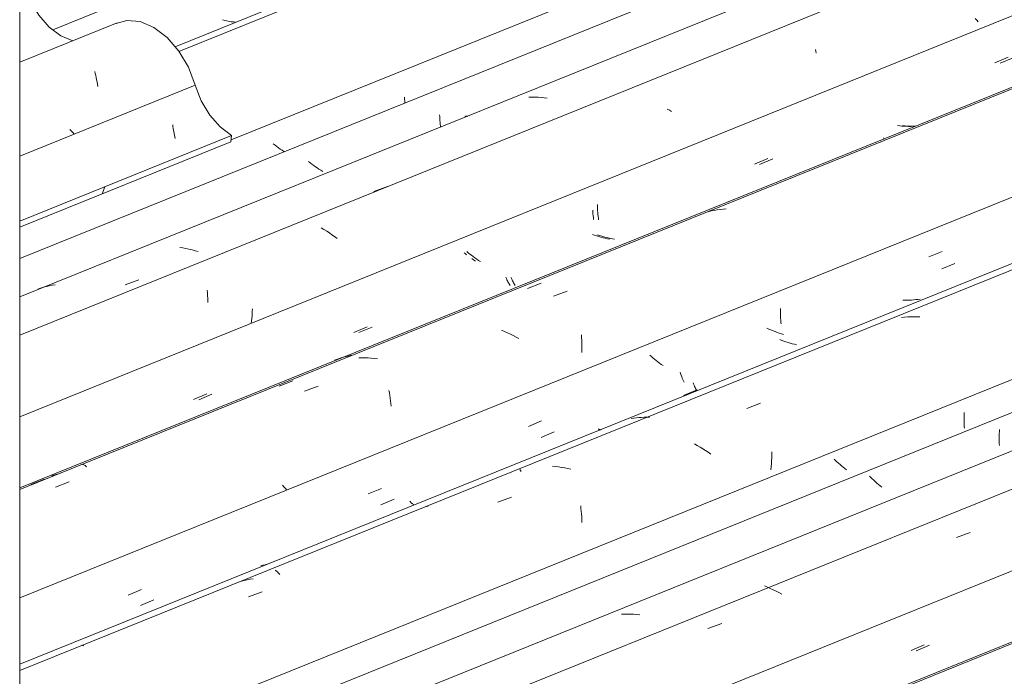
# Model space of a CAD drawing. Header units: metres. Extents: x -15.1 to 0.1, y 4.4 to 14.1.
# Tile 64 of 71: x -4.307 to -3.617, y 10.361 to 10.821. Entities that reach past the tile are written whole.
import ezdxf

# ---------------------------------------------------------------- set-up
doc = ezdxf.new("R2010")
doc.units = ezdxf.units.M
doc.layers.add('A-GLAZ-CWMG', color=7, linetype='Continuous', lineweight=5)
doc.layers.add('I-WALL', color=7, linetype='Continuous', lineweight=5)

# ---------------------------------------------------------------- blocks, each defined once
blk = doc.blocks.new('FP_119-ISO_01')
at = {"layer": 'A-GLAZ-CWMG'}
blk.add_line((-2.95611, 10.64844), (-4.30724, 10.10239), dxfattribs=at)
blk = doc.blocks.new('FP_120-ISO_01')
at = {"layer": 'A-GLAZ-CWMG', "color": 9, "true_color": 0xc0c0c0}
blk.add_line((-3.67877, 10.37842), (-3.6695, 10.38234), dxfattribs=at)
blk = doc.blocks.new('FP_121-ISO_01')
at = {"layer": 'A-GLAZ-CWMG'}
blk.add_line((-3.07049, 10.71056), (-4.30724, 10.21074), dxfattribs=at)
at = {"layer": 'A-GLAZ-CWMG', "color": 9, "true_color": 0xc0c0c0}
blk.add_line((-3.74475, 10.38079), (-3.74476, 10.38071), dxfattribs=at)
blk = doc.blocks.new('FP_122-ISO_01')
at = {"layer": 'A-GLAZ-CWMG', "color": 9, "true_color": 0xc0c0c0}
for p, q in [((-3.17078, 10.70385), (-3.16149, 10.70779)), ((-3.24949, 10.68989), (-3.25012, 10.69057)), ((-3.24885, 10.68921), (-3.24949, 10.68989)), ((-3.33958, 10.63219), (-3.3303, 10.63612)), ((-3.50826, 10.56066), (-3.49899, 10.56459)), ((-3.62031, 10.53378), (-3.62041, 10.53231)), ((-3.62057, 10.52799), (-3.62058, 10.52657)), ((-3.62058, 10.52657), (-3.62056, 10.52517)), ((-3.62055, 10.52942), (-3.62057, 10.52799)), ((-3.62049, 10.53086), (-3.62055, 10.52942)), ((-3.62041, 10.53231), (-3.62049, 10.53086)), ((-3.62056, 10.52517), (-3.62052, 10.52378)), ((-3.62052, 10.52378), (-3.62045, 10.52241)), ((-3.71053, 10.50005), (-3.71151, 10.50104)), ((-3.70952, 10.49907), (-3.71053, 10.50005)), ((-3.70849, 10.49809), (-3.70952, 10.49907)), ((-3.70743, 10.49712), (-3.70849, 10.49809)), ((-3.70634, 10.49616), (-3.70743, 10.49712)), ((-3.70523, 10.49521), (-3.70634, 10.49616)), ((-3.7041, 10.49428), (-3.70523, 10.49521)), ((-3.70295, 10.49335), (-3.7041, 10.49428))]:
    blk.add_line(p, q, dxfattribs=at)
blk = doc.blocks.new('Rectangular Mullion - Telha Fibrocimento - Ondulada-1868137-ISO_01')
at = {"layer": 'A-GLAZ-CWMG'}
for p, q in [((-3.1359, 10.73777), (-4.30724, 10.26438)), ((-3.02404, 10.67208), (-4.30724, 10.15348))]:
    blk.add_line(p, q, dxfattribs=at)
for name in ['FP_121-ISO_01', 'FP_122-ISO_01', 'FP_119-ISO_01', 'FP_120-ISO_01']:
    blk.add_blockref(name, (0, 0), dxfattribs=at)
blk = doc.blocks.new('FP_126-ISO_01')
at = {"layer": 'A-GLAZ-CWMG'}
blk.add_line((-2.95916, 10.64837), (-4.30724, 10.10355), dxfattribs=at)
blk = doc.blocks.new('FP_127-ISO_01')
at = {"layer": 'A-GLAZ-CWMG', "color": 9, "true_color": 0xc0c0c0}
blk.add_line((-3.68235, 10.37877), (-3.67309, 10.38269), dxfattribs=at)
blk = doc.blocks.new('FP_128-ISO_01')
at = {"layer": 'A-GLAZ-CWMG'}
blk.add_line((-3.09202, 10.72867), (-4.30724, 10.23755), dxfattribs=at)
at = {"layer": 'A-GLAZ-CWMG', "color": 9, "true_color": 0xc0c0c0}
for p, q in [((-3.65043, 10.45791), (-3.64086, 10.4614)), ((-3.78306, 10.42316), (-3.78513, 10.42401)), ((-3.78101, 10.42226), (-3.78306, 10.42316)), ((-3.77898, 10.42131), (-3.78101, 10.42226)), ((-3.77696, 10.42031), (-3.77898, 10.42131)), ((-3.77497, 10.41927), (-3.77696, 10.42031)), ((-3.773, 10.41819), (-3.77497, 10.41927)), ((-3.88328, 10.40428), (-3.88542, 10.40421)), ((-3.88114, 10.4043), (-3.88328, 10.40428)), ((-3.87899, 10.40425), (-3.88114, 10.4043)), ((-3.87683, 10.40415), (-3.87899, 10.40425)), ((-3.87467, 10.40398), (-3.87683, 10.40415)), ((-3.87251, 10.40376), (-3.87467, 10.40398)), ((-3.82471, 10.39419), (-3.81511, 10.39771))]:
    blk.add_line(p, q, dxfattribs=at)
blk = doc.blocks.new('FP_129-ISO_01')
at = {"layer": 'A-GLAZ-CWMG', "color": 9, "true_color": 0xc0c0c0}
for p, q in [((-3.64516, 10.54284), (-3.64518, 10.54142)), ((-3.64518, 10.54142), (-3.64518, 10.54001)), ((-3.64511, 10.54428), (-3.64516, 10.54284)), ((-3.64504, 10.54573), (-3.64511, 10.54428)), ((-3.64518, 10.54001), (-3.64515, 10.53861)), ((-3.64515, 10.53861), (-3.6451, 10.53723)), ((-3.6451, 10.53723), (-3.64503, 10.53587)), ((-3.64503, 10.53587), (-3.64494, 10.53453)), ((-3.73535, 10.51203), (-3.73636, 10.51301)), ((-3.73431, 10.51106), (-3.73535, 10.51203)), ((-3.73324, 10.51009), (-3.73431, 10.51106)), ((-3.73215, 10.50914), (-3.73324, 10.51009)), ((-3.73103, 10.50819), (-3.73215, 10.50914)), ((-3.72989, 10.50726), (-3.73103, 10.50819)), ((-3.72873, 10.50634), (-3.72989, 10.50726)), ((-3.72754, 10.50544), (-3.72873, 10.50634))]:
    blk.add_line(p, q, dxfattribs=at)
blk = doc.blocks.new('FP_130-ISO_01')
at = {"layer": 'A-GLAZ-CWMG'}
blk.add_line((-3.22306, 10.80279), (-4.30724, 10.36463), dxfattribs=at)
at = {"layer": 'A-GLAZ-CWMG', "color": 9, "true_color": 0xc0c0c0}
for p, q in [((-3.68683, 10.61253), (-3.68895, 10.61232)), ((-3.68469, 10.61267), (-3.68683, 10.61253)), ((-3.68255, 10.61276), (-3.68469, 10.61267)), ((-3.68041, 10.61278), (-3.68255, 10.61276)), ((-3.67825, 10.61274), (-3.68041, 10.61278)), ((-3.6761, 10.61264), (-3.67825, 10.61274)), ((-3.79748, 10.54848), (-3.78788, 10.55209)), ((-3.83225, 10.52246), (-3.83422, 10.52354)), ((-3.8303, 10.52133), (-3.83225, 10.52246)), ((-3.82838, 10.52017), (-3.8303, 10.52133)), ((-3.82648, 10.51897), (-3.82838, 10.52017)), ((-3.82461, 10.51773), (-3.82648, 10.51897)), ((-3.82278, 10.51645), (-3.82461, 10.51773)), ((-3.77998, 10.51394), (-3.7801, 10.51182)), ((-3.77991, 10.51604), (-3.77998, 10.51394)), ((-3.77987, 10.51813), (-3.77991, 10.51604)), ((-3.93163, 10.50771), (-3.9338, 10.5079)), ((-3.92947, 10.50745), (-3.93163, 10.50771)), ((-3.92731, 10.50713), (-3.92947, 10.50745)), ((-3.92515, 10.50675), (-3.92731, 10.50713)), ((-3.923, 10.50632), (-3.92515, 10.50675)), ((-3.92085, 10.50582), (-3.923, 10.50632)), ((-3.78045, 10.50754), (-3.78068, 10.50539)), ((-3.78025, 10.50969), (-3.78045, 10.50754)), ((-3.7801, 10.51182), (-3.78025, 10.50969)), ((-3.97208, 10.48264), (-3.96248, 10.48627)), ((-4.02089, 10.48004), (-4.02294, 10.47952)), ((-3.91396, 10.48024), (-3.91374, 10.47835)), ((-3.91374, 10.47835), (-3.91354, 10.47643)), ((-3.91354, 10.47643), (-3.91338, 10.47448)), ((-3.91338, 10.47448), (-3.91324, 10.47251)), ((-3.91324, 10.47251), (-3.91314, 10.47051)), ((-3.91314, 10.47051), (-3.91308, 10.46848)), ((-4.12817, 10.43515), (-4.12766, 10.43477)), ((-4.12766, 10.43477), (-4.12714, 10.43433)), ((-4.12714, 10.43433), (-4.1266, 10.43383)), ((-4.1266, 10.43383), (-4.12606, 10.43327)), ((-4.12606, 10.43327), (-4.12551, 10.43265)), ((-4.12551, 10.43265), (-4.12496, 10.43197)), ((-4.15182, 10.42735), (-4.15277, 10.42709)), ((-4.14977, 10.42786), (-4.15182, 10.42735)), ((-4.1477, 10.4283), (-4.14977, 10.42786)), ((-4.14562, 10.42868), (-4.1477, 10.4283)), ((-4.14352, 10.429), (-4.14562, 10.42868)), ((-4.14678, 10.41629), (-4.13717, 10.41995)), ((-4.26371, 10.38234), (-4.26328, 10.38226)), ((-4.26328, 10.38226), (-4.26282, 10.38212)), ((-4.26282, 10.38212), (-4.26235, 10.38192))]:
    blk.add_line(p, q, dxfattribs=at)
blk = doc.blocks.new('FP_131-ISO_01')
at = {"layer": 'A-GLAZ-CWMG', "color": 9, "true_color": 0xc0c0c0}
for p, q in [((-3.66084, 10.6463), (-3.65157, 10.65021)), ((-3.77395, 10.61864), (-3.77397, 10.61722)), ((-3.77397, 10.61722), (-3.77396, 10.61581)), ((-3.77396, 10.61581), (-3.77393, 10.61441)), ((-3.77393, 10.61441), (-3.77388, 10.61304)), ((-3.77388, 10.61304), (-3.77381, 10.61168)), ((-3.77381, 10.61168), (-3.77371, 10.61034)), ((-3.77371, 10.61034), (-3.7736, 10.60901)), ((-3.7736, 10.60901), (-3.77346, 10.60771)), ((-3.77298, 10.59623), (-3.77443, 10.5968)), ((-3.77152, 10.59569), (-3.77298, 10.59623)), ((-3.77006, 10.59518), (-3.77152, 10.59569)), ((-3.76858, 10.59471), (-3.77006, 10.59518)), ((-3.76709, 10.59426), (-3.76858, 10.59471)), ((-3.7656, 10.59385), (-3.76709, 10.59426)), ((-3.7641, 10.59348), (-3.7656, 10.59385)), ((-3.76259, 10.59314), (-3.7641, 10.59348)), ((-3.86438, 10.58495), (-3.86545, 10.58591)), ((-3.86329, 10.58399), (-3.86438, 10.58495)), ((-3.86217, 10.58305), (-3.86329, 10.58399)), ((-3.86103, 10.58212), (-3.86217, 10.58305)), ((-3.85986, 10.5812), (-3.86103, 10.58212)), ((-3.85867, 10.5803), (-3.85986, 10.5812)), ((-3.85746, 10.57941), (-3.85867, 10.5803)), ((-3.85623, 10.57854), (-3.85746, 10.57941)), ((-3.83517, 10.56653), (-3.83483, 10.56564)), ((-3.83483, 10.56564), (-3.83449, 10.56479)), ((-3.83449, 10.56479), (-3.83413, 10.56397)), ((-3.83413, 10.56397), (-3.83378, 10.56319)), ((-3.83378, 10.56319), (-3.83342, 10.56245)), ((-3.83342, 10.56245), (-3.83305, 10.56175)), ((-3.83305, 10.56175), (-3.83268, 10.56108)), ((-3.94173, 10.52806), (-3.93246, 10.53196)), ((-4.05402, 10.4809), (-4.04476, 10.48479)), ((-4.22243, 10.4103), (-4.21316, 10.41418))]:
    blk.add_line(p, q, dxfattribs=at)
blk = doc.blocks.new('FP_132-ISO_01')
at = {"layer": 'A-GLAZ-CWMG'}
blk.add_line((-3.3526, 10.87735), (-4.30724, 10.49154), dxfattribs=at)
at = {"layer": 'A-GLAZ-CWMG', "color": 9, "true_color": 0xc0c0c0}
for p, q in [((-3.82248, 10.68697), (-3.82454, 10.68648)), ((-3.82041, 10.6874), (-3.82248, 10.68697)), ((-3.81832, 10.68777), (-3.82041, 10.6874)), ((-3.81622, 10.68807), (-3.81832, 10.68777)), ((-3.8141, 10.68831), (-3.81622, 10.68807)), ((-3.81197, 10.68849), (-3.8141, 10.68831)), ((-3.93306, 10.62718), (-3.92346, 10.63084)), ((-3.96729, 10.60255), (-3.96935, 10.60344)), ((-3.96525, 10.60162), (-3.96729, 10.60255)), ((-3.96323, 10.60064), (-3.96525, 10.60162)), ((-3.96123, 10.59961), (-3.96323, 10.60064)), ((-3.95925, 10.59854), (-3.96123, 10.59961)), ((-3.9573, 10.59743), (-3.95925, 10.59854)), ((-3.91341, 10.60013), (-3.91329, 10.59813)), ((-3.91329, 10.59813), (-3.91322, 10.59611)), ((-3.91322, 10.59611), (-3.91317, 10.59407)), ((-3.9132, 10.58992), (-3.91326, 10.58782)), ((-3.91317, 10.592), (-3.9132, 10.58992)), ((-3.91317, 10.59407), (-3.91317, 10.592)), ((-4.06725, 10.58393), (-4.06939, 10.58386)), ((-4.0651, 10.58393), (-4.06725, 10.58393)), ((-4.06294, 10.58387), (-4.0651, 10.58393)), ((-4.06078, 10.58374), (-4.06294, 10.58387)), ((-4.05862, 10.58356), (-4.06078, 10.58374)), ((-4.05645, 10.58331), (-4.05862, 10.58356)), ((-4.10758, 10.56052), (-4.09798, 10.5642)), ((-4.04844, 10.56105), (-4.0481, 10.55932)), ((-4.0481, 10.55932), (-4.04778, 10.55754)), ((-4.04778, 10.55754), (-4.04749, 10.55573)), ((-4.04749, 10.55573), (-4.04723, 10.55388)), ((-4.04723, 10.55388), (-4.047, 10.552)), ((-4.047, 10.552), (-4.04679, 10.55008)), ((-4.26325, 10.50924), (-4.2628, 10.50911)), ((-4.2628, 10.50911), (-4.26233, 10.50892)), ((-4.26233, 10.50892), (-4.26184, 10.50867)), ((-4.26184, 10.50867), (-4.26134, 10.50836)), ((-4.26134, 10.50836), (-4.26083, 10.50799)), ((-4.26083, 10.50799), (-4.2603, 10.50756)), ((-4.28262, 10.50185), (-4.2846, 10.50115)), ((-4.28098, 10.50237), (-4.28262, 10.50185)), ((-4.27858, 10.50306), (-4.28061, 10.50249)), ((-4.28214, 10.49336), (-4.27253, 10.49706)), ((-4.12195, 10.49347), (-4.12292, 10.49464)), ((-4.121, 10.49229), (-4.12195, 10.49347)), ((-4.12007, 10.49111), (-4.121, 10.49229))]:
    blk.add_line(p, q, dxfattribs=at)
blk = doc.blocks.new('FP_133-ISO_01')
at = {"layer": 'A-GLAZ-CWMG', "color": 9, "true_color": 0xc0c0c0}
for p, q in [((-3.61994, 10.79054), (-3.61067, 10.79445)), ((-3.68662, 10.74667), (-3.68814, 10.74683)), ((-3.68509, 10.74655), (-3.68662, 10.74667)), ((-3.68357, 10.74647), (-3.68509, 10.74655)), ((-3.68204, 10.74643), (-3.68357, 10.74647)), ((-3.68052, 10.74643), (-3.68204, 10.74643)), ((-3.679, 10.74646), (-3.68052, 10.74643)), ((-3.78857, 10.71958), (-3.77929, 10.72348)), ((-3.9022, 10.69141), (-3.90218, 10.69002)), ((-3.90218, 10.69002), (-3.90213, 10.68864)), ((-3.90213, 10.68864), (-3.90206, 10.68728)), ((-3.90206, 10.68728), (-3.90196, 10.68594)), ((-3.90196, 10.68594), (-3.90185, 10.68461)), ((-3.90185, 10.68461), (-3.90171, 10.68331)), ((-3.90171, 10.68331), (-3.90156, 10.68203)), ((-3.90156, 10.68203), (-3.90139, 10.68077)), ((-3.90065, 10.66977), (-3.90211, 10.67028)), ((-3.89917, 10.66929), (-3.90065, 10.66977)), ((-3.89768, 10.66884), (-3.89917, 10.66929)), ((-3.89619, 10.66843), (-3.89768, 10.66884)), ((-3.89469, 10.66805), (-3.89619, 10.66843)), ((-3.89318, 10.6677), (-3.89469, 10.66805)), ((-3.89167, 10.66739), (-3.89318, 10.6677)), ((-3.89015, 10.66711), (-3.89167, 10.66739)), ((-3.99275, 10.65772), (-3.99387, 10.65866)), ((-3.99161, 10.65678), (-3.99275, 10.65772)), ((-3.99045, 10.65586), (-3.99161, 10.65678)), ((-3.98926, 10.65496), (-3.99045, 10.65586)), ((-3.98805, 10.65407), (-3.98926, 10.65496)), ((-3.98682, 10.6532), (-3.98805, 10.65407)), ((-3.98557, 10.65234), (-3.98682, 10.6532)), ((-3.98429, 10.65151), (-3.98557, 10.65234)), ((-3.96279, 10.64034), (-3.96244, 10.63952)), ((-3.96244, 10.63952), (-3.96208, 10.63873)), ((-3.96208, 10.63873), (-3.96172, 10.63798)), ((-3.96172, 10.63798), (-3.96136, 10.63727)), ((-3.96136, 10.63727), (-3.96099, 10.6366)), ((-3.96099, 10.6366), (-3.96062, 10.63596)), ((-3.96062, 10.63596), (-3.96026, 10.63536)), ((-3.96026, 10.63536), (-3.95989, 10.6348)), ((-4.06945, 10.60165), (-4.06018, 10.60554)), ((-4.18176, 10.55461), (-4.1725, 10.55849))]:
    blk.add_line(p, q, dxfattribs=at)
blk = doc.blocks.new('FP_134-ISO_01')
at = {"layer": 'A-GLAZ-CWMG'}
blk.add_line((-3.46697, 10.93947), (-4.30724, 10.59988), dxfattribs=at)
at = {"layer": 'A-GLAZ-CWMG', "color": 9, "true_color": 0xc0c0c0}
for p, q in [((-3.6363, 10.82082), (-3.6374, 10.82197)), ((-3.63523, 10.81966), (-3.6363, 10.82082)), ((-3.74942, 10.80026), (-3.74913, 10.79898)), ((-3.74913, 10.79898), (-3.74886, 10.79767)), ((-3.85175, 10.75762), (-3.85323, 10.75844)), ((-3.85029, 10.75677), (-3.85175, 10.75762)), ((-4.14415, 10.61658), (-4.14424, 10.6149)), ((-4.14408, 10.61824), (-4.14415, 10.61658)), ((-4.14473, 10.60982), (-4.14496, 10.60812)), ((-4.14453, 10.61152), (-4.14473, 10.60982)), ((-4.14437, 10.61322), (-4.14453, 10.61152)), ((-4.14424, 10.6149), (-4.14437, 10.61322))]:
    blk.add_line(p, q, dxfattribs=at)
blk = doc.blocks.new('FP_135-ISO_01')
at = {"layer": 'A-GLAZ-CWMG', "color": 9, "true_color": 0xc0c0c0}
for p, q in [((-3.64913, 10.91566), (-3.65007, 10.91666)), ((-3.64815, 10.91467), (-3.64913, 10.91566)), ((-3.64715, 10.91368), (-3.64815, 10.91467)), ((-3.64612, 10.9127), (-3.64715, 10.91368)), ((-3.64507, 10.91173), (-3.64612, 10.9127)), ((-3.64399, 10.91077), (-3.64507, 10.91173)), ((-3.64289, 10.90982), (-3.64399, 10.91077)), ((-3.64176, 10.90888), (-3.64289, 10.90982)), ((-4.01287, 10.75442), (-4.01281, 10.75305)), ((-4.01281, 10.75305), (-4.01273, 10.7517)), ((-4.01273, 10.7517), (-4.01262, 10.75037)), ((-4.01262, 10.75037), (-4.0125, 10.74905)), ((-4.0125, 10.74905), (-4.01235, 10.74776)), ((-4.01235, 10.74776), (-4.01219, 10.74649)), ((-4.01219, 10.74649), (-4.01207, 10.74564)), ((-4.10351, 10.72071), (-4.10466, 10.72164)), ((-4.10233, 10.7198), (-4.10351, 10.72071)), ((-4.10113, 10.7189), (-4.10233, 10.7198)), ((-4.09991, 10.71802), (-4.10113, 10.7189)), ((-4.09867, 10.71716), (-4.09991, 10.71802)), ((-4.09741, 10.71631), (-4.09867, 10.71716)), ((-4.09612, 10.71548), (-4.09741, 10.71631)), ((-4.09482, 10.71468), (-4.09612, 10.71548))]:
    blk.add_line(p, q, dxfattribs=at)
blk = doc.blocks.new('Rectangular Mullion - Telha Fibrocimento - Ondulada-V123-ISO_01')
at = {"layer": 'A-GLAZ-CWMG'}
for p, q in [((-3.53239, 10.96668), (-4.30724, 10.65353)), ((-3.42053, 10.90099), (-4.30724, 10.54263)), ((-3.2912, 10.8262), (-4.30724, 10.41557)), ((-3.1612, 10.7509), (-4.30724, 10.28774))]:
    blk.add_line(p, q, dxfattribs=at)
for name in ['FP_134-ISO_01', 'FP_135-ISO_01', 'FP_132-ISO_01', 'FP_133-ISO_01', 'FP_130-ISO_01', 'FP_131-ISO_01', 'FP_128-ISO_01', 'FP_129-ISO_01', 'FP_126-ISO_01', 'FP_127-ISO_01']:
    blk.add_blockref(name, (0, 0), dxfattribs=at)
blk = doc.blocks.new('FP_137-ISO_01')
at = {"layer": 'A-GLAZ-CWMG'}
blk.add_line((-3.232, 10.80357), (-4.30724, 10.36902), dxfattribs=at)
at = {"layer": 'A-GLAZ-CWMG', "color": 9, "true_color": 0xc0c0c0}
for p, q in [((-3.84193, 10.55757), (-3.83239, 10.56143)), ((-3.87671, 10.54163), (-3.87851, 10.54134)), ((-3.8749, 10.54187), (-3.87671, 10.54163)), ((-3.87308, 10.54205), (-3.8749, 10.54187)), ((-3.87125, 10.54219), (-3.87308, 10.54205)), ((-3.86941, 10.54227), (-3.87125, 10.54219)), ((-3.86757, 10.54231), (-3.86941, 10.54227)), ((-3.86572, 10.54229), (-3.86757, 10.54231)), ((-3.95656, 10.50557), (-3.95607, 10.50497)), ((-3.95607, 10.50497), (-3.95558, 10.50432))]:
    blk.add_line(p, q, dxfattribs=at)
blk = doc.blocks.new('FP_138-ISO_01')
at = {"layer": 'A-GLAZ-CWMG', "color": 9, "true_color": 0xc0c0c0}
for p, q in [((-3.66977, 10.65471), (-3.6605, 10.65864)), ((-3.68655, 10.62431), (-3.68808, 10.62432)), ((-3.68503, 10.62432), (-3.68655, 10.62431)), ((-3.68351, 10.62438), (-3.68503, 10.62432)), ((-3.68199, 10.62447), (-3.68351, 10.62438)), ((-3.68048, 10.6246), (-3.68199, 10.62447)), ((-3.67897, 10.62477), (-3.68048, 10.6246)), ((-3.67748, 10.62498), (-3.67897, 10.62477)), ((-3.67599, 10.62522), (-3.67748, 10.62498)), ((-3.78198, 10.60418), (-3.78339, 10.60484)), ((-3.78056, 10.60355), (-3.78198, 10.60418)), ((-3.77912, 10.60295), (-3.78056, 10.60355)), ((-3.77767, 10.60237), (-3.77912, 10.60295)), ((-3.77622, 10.60183), (-3.77767, 10.60237)), ((-3.77475, 10.60131), (-3.77622, 10.60183)), ((-3.77327, 10.60082), (-3.77475, 10.60131)), ((-3.77178, 10.60037), (-3.77327, 10.60082)), ((-3.84424, 10.57401), (-3.84388, 10.57288)), ((-3.84388, 10.57288), (-3.84351, 10.57179)), ((-3.84351, 10.57179), (-3.84312, 10.57074)), ((-3.84312, 10.57074), (-3.84272, 10.56973)), ((-3.84272, 10.56973), (-3.84232, 10.56877)), ((-3.84232, 10.56877), (-3.84191, 10.56785)), ((-3.84191, 10.56785), (-3.84149, 10.56699)), ((-3.95059, 10.53587), (-3.94132, 10.53978)), ((-3.90167, 10.53415), (-3.9013, 10.53392)), ((-3.9013, 10.53392), (-3.90093, 10.53374)), ((-3.90093, 10.53374), (-3.90059, 10.53361)), ((-3.90059, 10.53361), (-3.90025, 10.53353)), ((-3.90025, 10.53353), (-3.89994, 10.53351)), ((-4.06284, 10.48847), (-4.05358, 10.49237)), ((-4.03377, 10.48341), (-4.03336, 10.48293)), ((-4.03336, 10.48293), (-4.03295, 10.4825)), ((-4.03295, 10.4825), (-4.03254, 10.48212)), ((-4.03254, 10.48212), (-4.03215, 10.48179)), ((-4.03215, 10.48179), (-4.03176, 10.48152)), ((-4.03176, 10.48152), (-4.03139, 10.4813)), ((-4.03139, 10.4813), (-4.03103, 10.48112)), ((-4.13669, 10.43847), (-4.13816, 10.43815)), ((-4.13522, 10.43883), (-4.13669, 10.43847)), ((-4.13377, 10.43922), (-4.13522, 10.43883)), ((-4.13233, 10.43965), (-4.13377, 10.43922)), ((-4.23115, 10.41752), (-4.2219, 10.42141))]:
    blk.add_line(p, q, dxfattribs=at)
blk = doc.blocks.new('FP_139-ISO_01')
at = {"layer": 'A-GLAZ-CWMG'}
blk.add_line((-3.35564, 10.87728), (-4.30724, 10.4927), dxfattribs=at)
at = {"layer": 'A-GLAZ-CWMG', "color": 9, "true_color": 0xc0c0c0}
for p, q in [((-3.95127, 10.63265), (-3.94169, 10.6364)), ((-4.0845, 10.58314), (-4.08648, 10.58241)), ((-4.0825, 10.5838), (-4.0845, 10.58314)), ((-4.08047, 10.5844), (-4.0825, 10.5838)), ((-4.07843, 10.58494), (-4.08047, 10.5844)), ((-4.07636, 10.5854), (-4.07843, 10.58494)), ((-4.07428, 10.5858), (-4.07636, 10.5854)), ((-4.1254, 10.56414), (-4.11582, 10.56792)), ((-4.29943, 10.49516), (-4.28986, 10.49897))]:
    blk.add_line(p, q, dxfattribs=at)
blk = doc.blocks.new('FP_140-ISO_01')
at = {"layer": 'A-GLAZ-CWMG', "color": 9, "true_color": 0xc0c0c0}
for p, q in [((-3.62352, 10.79086), (-3.61424, 10.79477)), ((-3.69024, 10.74666), (-3.69177, 10.74684)), ((-3.68871, 10.74652), (-3.69024, 10.74666)), ((-3.68719, 10.74642), (-3.68871, 10.74652)), ((-3.68566, 10.74635), (-3.68719, 10.74642)), ((-3.68414, 10.74632), (-3.68566, 10.74635)), ((-3.68262, 10.74633), (-3.68414, 10.74632)), ((-3.6811, 10.74638), (-3.68262, 10.74633)), ((-3.67958, 10.74647), (-3.6811, 10.74638)), ((-3.70174, 10.73829), (-3.70138, 10.73788)), ((-3.70138, 10.73788), (-3.70102, 10.73752)), ((-3.79213, 10.71984), (-3.78286, 10.72374)), ((-3.90553, 10.68764), (-3.90545, 10.68629)), ((-3.90545, 10.68629), (-3.90534, 10.68495)), ((-3.90534, 10.68495), (-3.90521, 10.68364)), ((-3.90521, 10.68364), (-3.90507, 10.68235)), ((-3.90507, 10.68235), (-3.9049, 10.68108)), ((-3.90422, 10.66995), (-3.90568, 10.67048)), ((-3.90274, 10.66945), (-3.90422, 10.66995)), ((-3.90126, 10.66899), (-3.90274, 10.66945)), ((-3.89977, 10.66855), (-3.90126, 10.66899)), ((-3.89827, 10.66816), (-3.89977, 10.66855)), ((-3.89677, 10.66779), (-3.89827, 10.66816)), ((-3.89526, 10.66746), (-3.89677, 10.66779)), ((-3.89374, 10.66716), (-3.89526, 10.66746)), ((-3.99504, 10.65716), (-3.99569, 10.65769)), ((-3.99389, 10.65623), (-3.99504, 10.65716)), ((-3.98904, 10.65268), (-3.99028, 10.65354)), ((-3.98778, 10.65184), (-3.98904, 10.65268)), ((-3.96636, 10.64044), (-3.96602, 10.6396)), ((-3.96602, 10.6396), (-3.96566, 10.63879)), ((-3.96566, 10.63879), (-3.9653, 10.63802)), ((-3.9653, 10.63802), (-3.96494, 10.63729)), ((-3.96494, 10.63729), (-3.96457, 10.63659)), ((-3.96457, 10.63659), (-3.9642, 10.63593)), ((-3.9642, 10.63593), (-3.96384, 10.63531)), ((-3.96384, 10.63531), (-3.96347, 10.63473)), ((-4.073, 10.60181), (-4.06373, 10.6057)), ((-4.1853, 10.55473), (-4.17603, 10.55861))]:
    blk.add_line(p, q, dxfattribs=at)
blk = doc.blocks.new('FP_141-ISO_01')
at = {"layer": 'A-GLAZ-CWMG'}
blk.add_line((-3.4885, 10.95758), (-4.30724, 10.62669), dxfattribs=at)
at = {"layer": 'A-GLAZ-CWMG', "color": 9, "true_color": 0xc0c0c0}
for p, q in [((-3.94813, 10.76684), (-3.95027, 10.76679)), ((-3.94598, 10.76683), (-3.94813, 10.76684)), ((-3.94382, 10.76676), (-3.94598, 10.76683)), ((-3.94166, 10.76663), (-3.94382, 10.76676)), ((-3.9395, 10.76644), (-3.94166, 10.76663)), ((-3.93734, 10.76619), (-3.9395, 10.76644)), ((-3.99517, 10.75331), (-3.9948, 10.75342)), ((-3.9948, 10.75342), (-3.9944, 10.75347)), ((-3.9944, 10.75347), (-3.99399, 10.75346)), ((-3.99399, 10.75346), (-3.99356, 10.75339)), ((-3.99356, 10.75339), (-3.99311, 10.75327)), ((-4.0589, 10.70062), (-4.0493, 10.70421)), ((-4.09393, 10.67401), (-4.09585, 10.67516)), ((-4.09202, 10.67282), (-4.09393, 10.67401)), ((-4.09015, 10.67159), (-4.09202, 10.67282)), ((-4.0883, 10.67032), (-4.09015, 10.67159)), ((-4.08648, 10.66903), (-4.0883, 10.67032)), ((-4.08469, 10.6677), (-4.08648, 10.66903)), ((-4.19286, 10.66102), (-4.19502, 10.66136)), ((-4.1907, 10.66062), (-4.19286, 10.66102)), ((-4.18855, 10.66017), (-4.1907, 10.66062)), ((-4.1864, 10.65966), (-4.18855, 10.66017)), ((-4.18426, 10.6591), (-4.1864, 10.65966)), ((-4.18213, 10.65848), (-4.18426, 10.6591)), ((-4.2334, 10.63509), (-4.2238, 10.63871)), ((-4.29262, 10.63283), (-4.29463, 10.63218)), ((-4.2906, 10.63342), (-4.29262, 10.63283)), ((-4.28856, 10.63395), (-4.2906, 10.63342)), ((-4.2865, 10.63442), (-4.28856, 10.63395)), ((-4.28442, 10.63483), (-4.2865, 10.63442)), ((-4.28233, 10.63518), (-4.28442, 10.63483)), ((-4.17586, 10.63149), (-4.17568, 10.62955)), ((-4.17568, 10.62955), (-4.17554, 10.62759)), ((-4.17554, 10.62759), (-4.17542, 10.6256)), ((-4.17542, 10.6256), (-4.17534, 10.62359)), ((-4.17534, 10.62359), (-4.17532, 10.62288))]:
    blk.add_line(p, q, dxfattribs=at)
blk = doc.blocks.new('FP_142-ISO_01')
at = {"layer": 'A-GLAZ-CWMG', "color": 9, "true_color": 0xc0c0c0}
for p, q in [((-3.67401, 10.92768), (-3.67499, 10.92867)), ((-3.673, 10.9267), (-3.67401, 10.92768)), ((-3.67197, 10.92572), (-3.673, 10.9267)), ((-3.67091, 10.92475), (-3.67197, 10.92572)), ((-3.66983, 10.9238), (-3.67091, 10.92475)), ((-3.66872, 10.92285), (-3.66983, 10.9238)), ((-3.66758, 10.92191), (-3.66872, 10.92285)), ((-3.66643, 10.92099), (-3.66758, 10.92191)), ((-4.03754, 10.76677), (-4.03746, 10.76543)), ((-4.03746, 10.76543), (-4.03735, 10.7641)), ((-4.03735, 10.7641), (-4.03722, 10.76279)), ((-4.12825, 10.73306), (-4.12943, 10.73397)), ((-4.12705, 10.73217), (-4.12825, 10.73306)), ((-4.12583, 10.73129), (-4.12705, 10.73217)), ((-4.12458, 10.73043), (-4.12583, 10.73129)), ((-4.12332, 10.72959), (-4.12458, 10.73043)), ((-4.12203, 10.72877), (-4.12332, 10.72959))]:
    blk.add_line(p, q, dxfattribs=at)
blk = doc.blocks.new('FP_143-ISO_01')
at = {"layer": 'A-GLAZ-CWMG'}
blk.add_line((-3.61954, 11.03171), (-4.19557, 10.7989), dxfattribs=at)
at = {"layer": 'A-GLAZ-CWMG', "color": 9, "true_color": 0xc0c0c0}
for p, q in [((-3.65197, 10.99603), (-3.65407, 10.99679)), ((-3.64989, 10.99521), (-3.65197, 10.99603)), ((-3.64783, 10.99434), (-3.64989, 10.99521)), ((-3.64578, 10.99343), (-3.64783, 10.99434)), ((-3.64375, 10.99246), (-3.64578, 10.99343)), ((-3.64174, 10.99146), (-3.64375, 10.99246)), ((-3.73299, 10.98295), (-3.73246, 10.98246)), ((-3.73246, 10.98246), (-3.73191, 10.98192)), ((-3.68363, 10.98484), (-3.67405, 10.98847)), ((-3.74987, 10.97533), (-3.752, 10.9752)), ((-3.74773, 10.97541), (-3.74987, 10.97533)), ((-3.74558, 10.97542), (-3.74773, 10.97541)), ((-3.74342, 10.97537), (-3.74558, 10.97542)), ((-3.74126, 10.97526), (-3.74342, 10.97537)), ((-3.73191, 10.98192), (-3.73136, 10.98132)), ((-3.73136, 10.98132), (-3.73081, 10.98066)), ((-3.73081, 10.98066), (-3.73024, 10.97994)), ((-3.73024, 10.97994), (-3.72968, 10.97916)), ((-3.752, 10.9752), (-3.75413, 10.975)), ((-3.79156, 10.94367), (-3.79104, 10.94238)), ((-3.79104, 10.94238), (-3.79053, 10.94104)), ((-3.79053, 10.94104), (-3.79004, 10.93965)), ((-3.79004, 10.93965), (-3.78956, 10.93821)), ((-3.78956, 10.93821), (-3.78909, 10.93673)), ((-3.78909, 10.93673), (-3.78864, 10.9352)), ((-3.85782, 10.91858), (-3.84824, 10.92223)), ((-4.08734, 10.84239), (-4.08939, 10.84186)), ((-4.08528, 10.84287), (-4.08734, 10.84239))]:
    blk.add_line(p, q, dxfattribs=at)
blk = doc.blocks.new('FP_144-ISO_01')
at = {"layer": 'A-GLAZ-CWMG', "color": 9, "true_color": 0xc0c0c0}
for p, q in [((-3.71408, 11.0108), (-3.7048, 11.01469)), ((-3.80309, 11.00051), (-3.80413, 11.00149)), ((-3.80203, 10.99954), (-3.80309, 11.00051)), ((-3.80094, 10.99859), (-3.80203, 10.99954)), ((-3.79982, 10.99764), (-3.80094, 10.99859)), ((-3.79869, 10.9967), (-3.79982, 10.99764)), ((-3.79753, 10.99578), (-3.79869, 10.9967)), ((-3.79634, 10.99488), (-3.79753, 10.99578)), ((-3.79514, 10.99398), (-3.79634, 10.99488)), ((-3.88278, 10.94018), (-3.8735, 10.94406)), ((-4.05143, 10.8697), (-4.04215, 10.87357)), ((-4.16622, 10.84005), (-4.16609, 10.83874)), ((-4.16609, 10.83874), (-4.16595, 10.83746)), ((-4.16595, 10.83746), (-4.16578, 10.83619)), ((-4.16578, 10.83619), (-4.1656, 10.83495)), ((-4.1656, 10.83495), (-4.1654, 10.83374)), ((-4.1654, 10.83374), (-4.16518, 10.83255)), ((-4.16518, 10.83255), (-4.16494, 10.83138)), ((-4.16494, 10.83138), (-4.1647, 10.83025)), ((-4.16345, 10.82058), (-4.16495, 10.82094)), ((-4.16194, 10.82026), (-4.16345, 10.82058)), ((-4.16042, 10.81998), (-4.16194, 10.82026)), ((-4.1589, 10.81973), (-4.16042, 10.81998)), ((-4.15738, 10.81952), (-4.1589, 10.81973)), ((-4.15586, 10.81935), (-4.15738, 10.81952))]:
    blk.add_line(p, q, dxfattribs=at)
blk = doc.blocks.new('Rectangular Mullion - Telha Fibrocimento - Ondulada-V136-ISO_01')
at = {"layer": 'A-GLAZ-CWMG'}
for p, q in [((-3.68768, 11.05511), (-4.28405, 10.81409)), ((-3.55768, 10.97981), (-4.15902, 10.73678))]:
    blk.add_line(p, q, dxfattribs=at)
for name in ['FP_143-ISO_01', 'FP_144-ISO_01', 'FP_141-ISO_01', 'FP_142-ISO_01', 'FP_139-ISO_01', 'FP_140-ISO_01', 'FP_137-ISO_01', 'FP_138-ISO_01']:
    blk.add_blockref(name, (0, 0), dxfattribs=at)
blk = doc.blocks.new('FP_150-ISO_01')
at = {"layer": 'A-GLAZ-CWMG'}
blk.add_line((-3.62848, 11.03248), (-4.19835, 10.80218), dxfattribs=at)
at = {"layer": 'A-GLAZ-CWMG', "color": 9, "true_color": 0xc0c0c0}
for p, q in [((-3.69468, 11.00615), (-3.69638, 11.00553)), ((-3.69296, 11.00673), (-3.69468, 11.00615)), ((-3.69123, 11.00725), (-3.69296, 11.00673)), ((-3.68947, 11.00772), (-3.69123, 11.00725)), ((-3.68771, 11.00814), (-3.68947, 11.00772)), ((-3.68593, 11.00851), (-3.68771, 11.00814)), ((-3.83416, 10.94986), (-3.83382, 10.94995)), ((-3.83382, 10.94995), (-3.83347, 10.95)), ((-3.83347, 10.95), (-3.83311, 10.94999)), ((-3.83311, 10.94999), (-3.83272, 10.94994)), ((-3.83272, 10.94994), (-3.83232, 10.94984))]:
    blk.add_line(p, q, dxfattribs=at)
blk = doc.blocks.new('Rectangular Mullion - Telha Fibrocimento - Ondulada-V149-ISO_01')
at = {"layer": 'A-GLAZ-CWMG'}
blk.add_blockref('FP_150-ISO_01', (0, 0), dxfattribs=at)
blk = doc.blocks.new('FP_187-ISO_01')
at = {"layer": 'A-GLAZ-CWMG', "color": 9, "true_color": 0xc0c0c0}
for p, q in [((-4.19994, 10.74747), (-4.19978, 10.74619)), ((-4.19978, 10.74619), (-4.19961, 10.74493)), ((-4.19961, 10.74493), (-4.19942, 10.74369)), ((-4.19942, 10.74369), (-4.19921, 10.74248)), ((-4.19921, 10.74248), (-4.19898, 10.7413)), ((-4.19898, 10.7413), (-4.19874, 10.74014)), ((-4.19874, 10.74014), (-4.19849, 10.73901)), ((-4.19849, 10.73901), (-4.19822, 10.73791))]:
    blk.add_line(p, q, dxfattribs=at)
blk = doc.blocks.new('FP_188-ISO_01')
at = {"layer": 'A-GLAZ-CWMG'}
blk.add_line((-4.23887, 10.81901), (-4.30724, 10.79138), dxfattribs=at)
at = {"layer": 'A-GLAZ-CWMG', "color": 9, "true_color": 0xc0c0c0}
for p, q in [((-4.25458, 10.78484), (-4.25424, 10.78343)), ((-4.25424, 10.78343), (-4.25391, 10.78198)), ((-4.25391, 10.78198), (-4.2536, 10.7805)), ((-4.2536, 10.7805), (-4.25331, 10.77899)), ((-4.25331, 10.77899), (-4.25304, 10.77745)), ((-4.25304, 10.77745), (-4.2528, 10.77588)), ((-4.2528, 10.77588), (-4.25257, 10.77428)), ((-4.27103, 10.74304), (-4.27203, 10.74416)), ((-4.27006, 10.74191), (-4.27103, 10.74304)), ((-4.26911, 10.74078), (-4.27006, 10.74191))]:
    blk.add_line(p, q, dxfattribs=at)
blk = doc.blocks.new('Rectangular Mullion - Telha Fibrocimento - Ondulada-1909027-ISO_01')
at = {"layer": 'A-GLAZ-CWMG', "true_color": 0xc0c0c0}
h = blk.add_hatch(dxfattribs=at)
h.set_pattern_fill('FP_8', color=9, style=0, pattern_type=2)
h.set_pattern_definition([(30, (-8.635, 10.477), (0.2298948, 0.1990905), [0.01095, -0.18814, 0.01095, -0.18814, -1.062]), (30, (-8.635, 10.477), (0.2298948, 0.1990905), [-0.39819, 0.01095, -0.38724, 0.01095, -0.18814, -0.46455]), (30, (-8.635, 10.477), (0.2298948, 0.1990905), [-0.99547, 0.01095, -0.12178, 0.01095, -0.32087]), (125.104, (-8.549, 10.56), (-0.1647211, 0.1016063), [0.00825, -0.14167, 0.00825, -0.94122]), (125.104, (-8.549, 10.56), (-0.1647211, 0.1016063), [-0.15816, -0.14167, 0.00825, -0.29159, -0.49972]), (125.104, (-8.549, 10.56), (-0.1647211, 0.1016063), [-0.59966, 0.00825, -0.14167, 0.00825, -0.34156]), (125.104, (-8.549, 10.56), (-0.1647211, 0.1016063), [-0.75782, -0.0917, 0.00825, -0.24161]), (248.794, (-8.52, 10.709), (-0.06517556, -0.3007066), [0.01311, -0.22522, 0.01311, -1.496]), (248.794, (-8.52, 10.709), (-0.06517556, -0.3007066), [-0.25144, -0.22522, 0.01311, -0.46356, -0.79444]), (248.794, (-8.52, 10.709), (-0.06517556, -0.3007066), [-0.95333, 0.01311, -0.22522, 0.01311, -0.543]), (248.794, (-8.52, 10.709), (-0.06517556, -0.3007066), [-1.205, -0.14578, 0.01311, -0.38411])])
h.paths.add_polyline_path([(-4.30724, 10.67572), (-4.15917, 10.73556), (-4.15865, 10.73989), (-4.30724, 10.67984), (-4.30724, 10.67688)])
at = {"layer": 'A-GLAZ-CWMG'}
for p, q in [((-4.18419, 10.77518), (-4.30724, 10.72545)), ((-4.15865, 10.73989), (-4.30724, 10.67984)), ((-4.15917, 10.73556), (-4.30724, 10.67572)), ((-4.15865, 10.73989), (-4.15917, 10.73556))]:
    blk.add_line(p, q, dxfattribs=at)
for points in [[(-4.30421, 10.8453, 0), (-4.29986, 10.83424, 0), (-4.29382, 10.82423, 0), (-4.28648, 10.81591, 0), (-4.2783, 10.80979, 0), (-4.26998, 10.80632, 0)], [(-4.24062, 10.81821, 0), (-4.23211, 10.82061, 0), (-4.22275, 10.81975, 0), (-4.21315, 10.81567, 0), (-4.20394, 10.80864, 0), (-4.1957, 10.79912, 0), (-4.18897, 10.78772, 0), (-4.18419, 10.77518, 0)], [(-4.18419, 10.77518, 0), (-4.17995, 10.7642, 0), (-4.174, 10.75424, 0), (-4.16675, 10.74596, 0), (-4.15865, 10.73989, 0)]]:
    blk.add_polyline3d(points, dxfattribs=at)
for name in ['FP_188-ISO_01', 'FP_187-ISO_01']:
    blk.add_blockref(name, (0, 0), dxfattribs=at)

msp = doc.modelspace()

# ---------------------------------------------------------------- linework, layer by layer
at = {"layer": 'I-WALL'}
msp.add_line((-4.30724, 9.6668), (-4.30724, 10.93645), dxfattribs=at)

# ---------------------------------------------------------------- block references
at = {"layer": 'A-GLAZ-CWMG'}
for name in ['Rectangular Mullion - Telha Fibrocimento - Ondulada-V149-ISO_01', 'Rectangular Mullion - Telha Fibrocimento - Ondulada-1909027-ISO_01', 'Rectangular Mullion - Telha Fibrocimento - Ondulada-V136-ISO_01', 'Rectangular Mullion - Telha Fibrocimento - Ondulada-V123-ISO_01', 'Rectangular Mullion - Telha Fibrocimento - Ondulada-1868137-ISO_01']:
    msp.add_blockref(name, (0, 0), dxfattribs=at)

doc.saveas('drawing.dxf')
